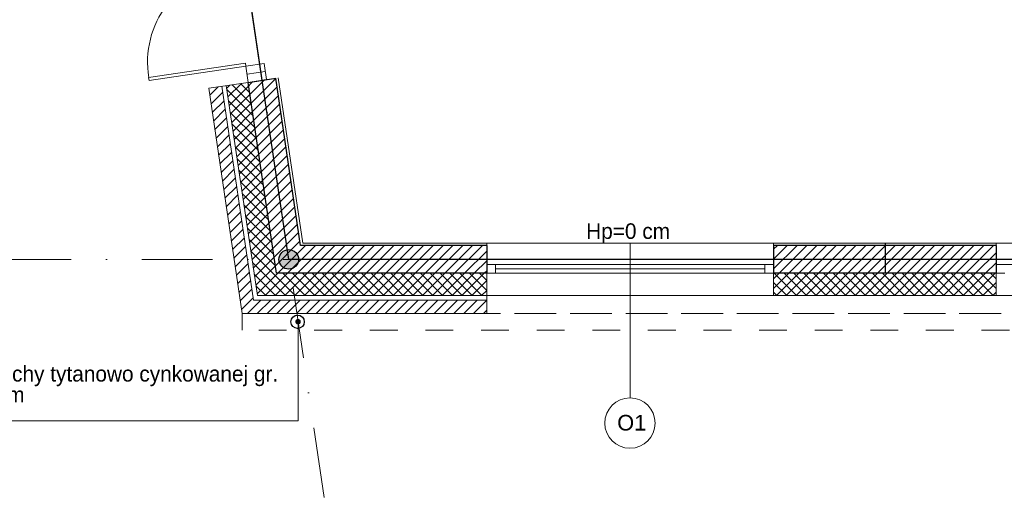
# Model space of a CAD drawing. Header units: metres. Extents: x -10951 to 10441, y -17253 to 1447.
# Tile 21 of 54: x -10374 to -9488, y -15147 to -14708. Entities that reach past the tile are written whole.
import ezdxf
from ezdxf.enums import TextEntityAlignment as Align

# ---------------------------------------------------------------- set-up
doc = ezdxf.new("R2010")
doc.units = ezdxf.units.M
doc.header["$MEASUREMENT"] = 0
for name, pattern in [('8', [0.5, 0.25, -0.25]), ('ACAD_ISO02W100', [15, 12, -3]), ('CONTINOUS', [0]), ('DASHDOT', [25.4, 12.7, -6.35, 0, -6.35])]:
    doc.linetypes.add(name, pattern=pattern)
doc.layers.get('0').update_dxf_attribs({"color": 8})
for name, color, linetype, lineweight in [('#elektryczne', 8, 'Continuous', 20), ('A_B.CIENKIE', 8, 'Continuous', 9), ('A_DRZWI', 8, 'Continuous', 5), ('A_HACZE', 8, 'Continuous', 5), ('A_OPISY', 8, 'Continuous', 18), ('A_OSIE', 8, 'Continuous', 13), ('A_OZACZENIE DRZWI', 8, 'Continuous', 13), ('A_OZNACZENIA OKIEN', 8, 'Continuous', 13), ('A_PROJEKTOWANE ŚCIANY MUROWANE NOŚNE', 8, 'Continuous', 30), ('A_RS', 8, 'Continuous', 25), ('A_STAL CIENKIE', 8, 'Continuous', 0), ('A_STOLARKA', 8, 'Continuous', 5), ('A_TYNK', 8, 'Continuous', 5), ('A_WYMIARY WEWNETRZNE', 8, 'Continuous', 18), ('EB_ODGROM_INSTALACJA ODGROMOWA', 1, 'Continuous', 30), ('EB_UZIEMIENIE', 1, 'ACAD_ISO02W100', 30)]:
    doc.layers.add(name, color=color, linetype=linetype, lineweight=lineweight)
doc.layers.add('A_OZNACZENIA WARSTW', color=8, linetype='Continuous')
doc.styles.add('ARIAL', font='arial.ttf')
doc.styles.add('m1_romans', font='romans.shx', dxfattribs={"width": 0.8})
doc.styles.add('opisy okien', font='txt', dxfattribs={"height": 15})

# ---------------------------------------------------------------- blocks, each defined once
blk = doc.blocks.new('_Dot')
at = {"color": 0, "linetype": 'ByBlock', "lineweight": -2}
blk.add_line((-0.5, 0), (-1, 0), dxfattribs=at)
at = {"color": 0, "linetype": 'ByBlock', "const_width": 0.5}
blk.add_lwpolyline([(-0.25, 0, 1), (0.25, 0, 1)], format="xyb", close=True, dxfattribs=at)
blk = doc.blocks.new('podkład')
at = {"layer": 'A_B.CIENKIE', "color": 8, "linetype": '8', "ltscale": 50}
blk.add_line((10690.6, -2044.7), (11260.6, -2044.7), dxfattribs=at)
at = {"layer": 'A_DRZWI', "color": 8, "ltscale": 2}
blk.add_line((10475.22, -1829.94), (10491.54, -1827.52), dxfattribs=at)
for points in [[(10387.11, -1835.63), (10386.67, -1832.66), (10473.72, -1819.77), (10474.16, -1822.74)], [(10490.48, -1820.33), (10492.61, -1834.72), (10476.29, -1837.14), (10474.16, -1822.74)]]:
    blk.add_lwpolyline(points, close=True, dxfattribs=at)
blk.add_arc((10471.98, -1819.32), 86.32, 97.32072, 188.88339, dxfattribs=at)
at = {"layer": 'A_HACZE', "color": 8, "linetype": 'Continuous'}
for p, q in [((10449.3, -1841.13), (10441.62, -1848.8)), ((10459.67, -1839.59), (10456.84, -1842.43)), ((10470.04, -1838.06), (10457.98, -1850.13)), ((10476.73, -1840.21), (10459.12, -1857.83)), ((10479.2, -1856.89), (10461.62, -1839.31)), ((10477.66, -1846.51), (10469.32, -1838.17)), ((10480.42, -1836.52), (10474.63, -1842.31)), ((10490.79, -1834.99), (10475.77, -1850.01)), ((10501.02, -1833.6), (10476.91, -1857.71)), ((10502.16, -1841.3), (10478.05, -1865.41)), ((10453.33, -1845.94), (10442.76, -1856.5)), ((10480.73, -1867.26), (10457, -1843.53)), ((10477.87, -1847.91), (10460.26, -1865.53)), ((10503.3, -1849), (10479.19, -1873.11)), ((10454.47, -1853.64), (10443.9, -1864.2)), ((10482.27, -1877.63), (10458.54, -1853.9)), ((10479.01, -1855.61), (10461.4, -1873.22)), ((10504.44, -1856.7), (10480.33, -1880.81)), ((10455.61, -1861.34), (10445.04, -1871.9)), ((10483.8, -1888.01), (10460.07, -1864.28)), ((10480.15, -1863.31), (10462.54, -1880.92)), ((10505.58, -1864.4), (10481.47, -1888.51)), ((10456.75, -1869.03), (10446.18, -1879.6)), ((10457.89, -1876.73), (10447.32, -1887.3)), ((10485.34, -1898.38), (10461.61, -1874.65)), ((10481.29, -1871.01), (10463.68, -1888.62)), ((10506.72, -1872.1), (10482.61, -1896.21)), ((10459.03, -1884.43), (10448.46, -1895)), ((10486.87, -1908.76), (10463.14, -1885.03)), ((10482.43, -1878.71), (10464.82, -1896.32)), ((10507.86, -1879.79), (10483.75, -1903.91)), ((10460.17, -1892.13), (10449.6, -1902.7)), ((10483.57, -1886.41), (10465.95, -1904.02)), ((10484.71, -1894.11), (10467.09, -1911.72)), ((10509, -1887.49), (10484.89, -1911.61)), ((10461.31, -1899.83), (10450.74, -1910.4)), ((10488.41, -1919.13), (10464.68, -1895.4)), ((10485.85, -1901.81), (10468.23, -1919.42)), ((10510.14, -1895.19), (10486.03, -1919.31)), ((10511.28, -1902.89), (10487.17, -1927.01)), ((10462.45, -1907.53), (10451.88, -1918.1)), ((10489.94, -1929.51), (10466.21, -1905.78)), ((10486.98, -1909.51), (10469.37, -1927.12)), ((10512.42, -1910.59), (10488.3, -1934.7)), ((10463.58, -1915.23), (10453.02, -1925.8)), ((10491.48, -1939.88), (10467.75, -1916.15)), ((10488.12, -1917.21), (10470.51, -1934.82)), ((10513.56, -1918.29), (10489.44, -1942.4)), ((10464.72, -1922.93), (10454.16, -1933.5)), ((10493.02, -1950.26), (10469.29, -1926.52)), ((10489.26, -1924.91), (10471.65, -1942.52)), ((10514.7, -1925.99), (10490.58, -1950.1)), ((10465.86, -1930.63), (10455.3, -1941.2)), ((10467, -1938.33), (10456.44, -1948.89)), ((10494.55, -1960.63), (10470.82, -1936.9)), ((10490.4, -1932.61), (10472.79, -1950.22)), ((10515.84, -1933.69), (10491.72, -1957.8)), ((10468.14, -1946.03), (10457.58, -1956.59)), ((10496.09, -1971), (10472.36, -1947.27)), ((10491.54, -1940.3), (10473.93, -1957.92)), ((10516.98, -1941.39), (10492.86, -1965.5)), ((10469.28, -1953.73), (10458.72, -1964.29)), ((10492.68, -1948), (10475.07, -1965.62)), ((10493.82, -1955.7), (10476.21, -1973.31)), ((10518.12, -1949.09), (10494, -1973.2)), ((10470.42, -1961.43), (10459.86, -1971.99)), ((10497.62, -1981.38), (10473.89, -1957.65)), ((10494.96, -1963.4), (10477.35, -1981.01)), ((10519.26, -1956.79), (10495.14, -1980.9)), ((10520.39, -1964.49), (10496.28, -1988.6)), ((10471.56, -1969.12), (10461, -1979.69)), ((10499.16, -1991.75), (10475.43, -1968.02)), ((10496.1, -1971.1), (10478.49, -1988.71)), ((10521.53, -1972.19), (10497.42, -1996.3)), ((10472.7, -1976.82), (10462.14, -1987.39)), ((10500.69, -2002.13), (10476.96, -1978.4)), ((10497.24, -1978.8), (10479.63, -1996.41)), ((10522.67, -1979.88), (10498.56, -2004)), ((10473.84, -1984.52), (10463.27, -1995.09)), ((10518.43, -2028.7), (10478.5, -1988.77)), ((10498.38, -1986.5), (10480.77, -2004.11)), ((10527.7, -1983.7), (10502.7, -2008.7)), ((10536.54, -1983.7), (10511.54, -2008.7)), ((10545.38, -1983.7), (10520.38, -2008.7)), ((10554.21, -1983.7), (10529.21, -2008.7)), ((10563.05, -1983.7), (10538.05, -2008.7)), ((10571.89, -1983.7), (10546.89, -2008.7)), ((10580.73, -1983.7), (10555.73, -2008.7)), ((10589.57, -1983.7), (10564.57, -2008.7)), ((10598.41, -1983.7), (10573.41, -2008.7)), ((10607.25, -1983.7), (10582.25, -2008.7)), ((10616.09, -1983.7), (10591.09, -2008.7)), ((10624.93, -1983.7), (10599.93, -2008.7)), ((10633.76, -1983.7), (10608.76, -2008.7)), ((10642.6, -1983.7), (10617.6, -2008.7)), ((10651.44, -1983.7), (10626.44, -2008.7)), ((10660.28, -1983.7), (10635.28, -2008.7)), ((10669.12, -1983.7), (10644.12, -2008.7)), ((10677.96, -1983.7), (10652.96, -2008.7)), ((10686.8, -1983.7), (10661.8, -2008.7)), ((10690.6, -1988.73), (10670.64, -2008.7)), ((10969.64, -1983.7), (10948.6, -2004.74)), ((10960.8, -1983.7), (10948.6, -1995.9)), ((10951.96, -1983.7), (10948.6, -1987.06)), ((10978.48, -1983.7), (10953.48, -2008.7)), ((10987.32, -1983.7), (10962.32, -2008.7)), ((10996.16, -1983.7), (10971.16, -2008.7)), ((11005, -1983.7), (10980, -2008.7)), ((11013.83, -1983.7), (10988.83, -2008.7)), ((11022.67, -1983.7), (10997.67, -2008.7)), ((11031.51, -1983.7), (11006.51, -2008.7)), ((11040.35, -1983.7), (11015.35, -2008.7)), ((11049.19, -1983.7), (11024.19, -2008.7)), ((11058.03, -1983.7), (11033.03, -2008.7)), ((11066.87, -1983.7), (11041.87, -2008.7)), ((11075.71, -1983.7), (11050.71, -2008.7)), ((11084.54, -1983.7), (11059.54, -2008.7)), ((11093.38, -1983.7), (11068.38, -2008.7)), ((11102.22, -1983.7), (11077.22, -2008.7)), ((11111.06, -1983.7), (11086.06, -2008.7)), ((11119.9, -1983.7), (11094.9, -2008.7)), ((11128.74, -1983.7), (11103.74, -2008.7)), ((11137.58, -1983.7), (11112.58, -2008.7)), ((11146.42, -1983.7), (11121.42, -2008.7)), ((11148.6, -1990.35), (11130.26, -2008.7)), ((10474.98, -1992.22), (10464.41, -2002.79)), ((10476.12, -1999.92), (10465.55, -2010.49)), ((10509.59, -2028.7), (10480.03, -1999.15)), ((10499.52, -1994.2), (10481.91, -2011.81)), ((10690.6, -1997.57), (10679.48, -2008.7)), ((11148.6, -1999.19), (11139.09, -2008.7)), ((10477.26, -2007.62), (10466.69, -2018.19)), ((10500.75, -2028.7), (10481.57, -2009.52)), ((10500.66, -2001.9), (10483.05, -2019.51)), ((10502.7, -2008.7), (10484.19, -2027.21)), ((10511.54, -2008.7), (10491.54, -2028.7)), ((10520.38, -2008.7), (10500.38, -2028.7)), ((10527.27, -2028.7), (10507.27, -2008.7)), ((10529.22, -2008.7), (10509.22, -2028.7)), ((10536.1, -2028.7), (10516.1, -2008.7)), ((10538.05, -2008.7), (10518.05, -2028.7)), ((10544.94, -2028.7), (10524.94, -2008.7)), ((10546.89, -2008.7), (10526.89, -2028.7)), ((10553.78, -2028.7), (10533.78, -2008.7)), ((10555.73, -2008.7), (10535.73, -2028.7)), ((10562.62, -2028.7), (10542.62, -2008.7)), ((10564.57, -2008.7), (10544.57, -2028.7)), ((10571.46, -2028.7), (10551.46, -2008.7)), ((10573.41, -2008.7), (10553.41, -2028.7)), ((10580.3, -2028.7), (10560.3, -2008.7)), ((10582.25, -2008.7), (10562.25, -2028.7)), ((10589.14, -2028.7), (10569.14, -2008.7)), ((10591.09, -2008.7), (10571.09, -2028.7)), ((10597.98, -2028.7), (10577.98, -2008.7)), ((10599.93, -2008.7), (10579.93, -2028.7)), ((10606.81, -2028.7), (10586.81, -2008.7)), ((10608.77, -2008.7), (10588.77, -2028.7)), ((10615.65, -2028.7), (10595.65, -2008.7)), ((10617.6, -2008.7), (10597.6, -2028.7)), ((10624.49, -2028.7), (10604.49, -2008.7)), ((10626.44, -2008.7), (10606.44, -2028.7)), ((10633.33, -2028.7), (10613.33, -2008.7)), ((10635.28, -2008.7), (10615.28, -2028.7)), ((10642.17, -2028.7), (10622.17, -2008.7)), ((10644.12, -2008.7), (10624.12, -2028.7)), ((10651.01, -2028.7), (10631.01, -2008.7)), ((10652.96, -2008.7), (10632.96, -2028.7)), ((10659.85, -2028.7), (10639.85, -2008.7)), ((10661.8, -2008.7), (10641.8, -2028.7)), ((10668.69, -2028.7), (10648.69, -2008.7)), ((10670.64, -2008.7), (10650.64, -2028.7)), ((10677.52, -2028.7), (10657.52, -2008.7)), ((10679.48, -2008.7), (10659.48, -2028.7)), ((10686.36, -2028.7), (10666.36, -2008.7)), ((10688.32, -2008.7), (10668.32, -2028.7)), ((10690.6, -2024.1), (10675.2, -2008.7)), ((10690.6, -2015.26), (10684.04, -2008.7)), ((10690.6, -2006.41), (10688.31, -2008.7)), ((10962.32, -2008.7), (10948.6, -2022.41)), ((10953.48, -2008.7), (10948.6, -2013.58)), ((10969.21, -2028.7), (10949.21, -2008.7)), ((10971.16, -2008.7), (10951.16, -2028.7)), ((10978.04, -2028.7), (10958.04, -2008.7)), ((10980, -2008.7), (10960, -2028.7)), ((10986.88, -2028.7), (10966.88, -2008.7)), ((10988.84, -2008.7), (10968.84, -2028.7)), ((10995.72, -2028.7), (10975.72, -2008.7)), ((10997.68, -2008.7), (10977.68, -2028.7)), ((11004.56, -2028.7), (10984.56, -2008.7)), ((11006.51, -2008.7), (10986.51, -2028.7)), ((11013.4, -2028.7), (10993.4, -2008.7)), ((11015.35, -2008.7), (10995.35, -2028.7)), ((11022.24, -2028.7), (11002.24, -2008.7)), ((11024.19, -2008.7), (11004.19, -2028.7)), ((11031.08, -2028.7), (11011.08, -2008.7)), ((11033.03, -2008.7), (11013.03, -2028.7)), ((11039.92, -2028.7), (11019.92, -2008.7)), ((11041.87, -2008.7), (11021.87, -2028.7)), ((11048.75, -2028.7), (11028.75, -2008.7)), ((11050.71, -2008.7), (11030.71, -2028.7)), ((11057.59, -2028.7), (11037.59, -2008.7)), ((11059.55, -2008.7), (11039.55, -2028.7)), ((11066.43, -2028.7), (11046.43, -2008.7)), ((11068.39, -2008.7), (11048.39, -2028.7)), ((11075.27, -2028.7), (11055.27, -2008.7)), ((11077.22, -2008.7), (11057.22, -2028.7)), ((11084.11, -2028.7), (11064.11, -2008.7)), ((11086.06, -2008.7), (11066.06, -2028.7)), ((11092.95, -2028.7), (11072.95, -2008.7)), ((11094.9, -2008.7), (11074.9, -2028.7)), ((11101.79, -2028.7), (11081.79, -2008.7)), ((11103.74, -2008.7), (11083.74, -2028.7)), ((11110.63, -2028.7), (11090.63, -2008.7)), ((11112.58, -2008.7), (11092.58, -2028.7)), ((11119.47, -2028.7), (11099.47, -2008.7)), ((11121.42, -2008.7), (11101.42, -2028.7)), ((11128.3, -2028.7), (11108.3, -2008.7)), ((11130.26, -2008.7), (11110.26, -2028.7)), ((11137.14, -2028.7), (11117.14, -2008.7)), ((11139.1, -2008.7), (11119.1, -2028.7)), ((11145.98, -2028.7), (11125.98, -2008.7)), ((11147.94, -2008.7), (11127.94, -2028.7)), ((11148.6, -2022.48), (11134.82, -2008.7)), ((11148.6, -2013.64), (11143.66, -2008.7)), ((11148.6, -2008.03), (11147.93, -2008.7)), ((10478.4, -2015.32), (10467.83, -2025.89)), ((10690.6, -2015.25), (10677.15, -2028.7)), ((10960.37, -2028.7), (10948.6, -2016.93)), ((11148.6, -2016.87), (11136.77, -2028.7)), ((10479.54, -2023.02), (10468.97, -2033.59)), ((10491.91, -2028.7), (10483.11, -2019.89)), ((10690.6, -2024.09), (10685.99, -2028.7)), ((10951.53, -2028.7), (10948.6, -2025.77)), ((11148.6, -2025.71), (11145.61, -2028.7)), ((10480.68, -2030.72), (10470.11, -2041.29)), ((10487.54, -2032.7), (10475.54, -2044.7)), ((10496.38, -2032.7), (10484.38, -2044.7)), ((10505.21, -2032.7), (10493.21, -2044.7)), ((10514.05, -2032.7), (10502.05, -2044.7)), ((10522.89, -2032.7), (10510.89, -2044.7)), ((10531.73, -2032.7), (10519.73, -2044.7)), ((10540.57, -2032.7), (10528.57, -2044.7)), ((10549.41, -2032.7), (10537.41, -2044.7)), ((10558.25, -2032.7), (10546.25, -2044.7)), ((10567.09, -2032.7), (10555.09, -2044.7)), ((10575.93, -2032.7), (10563.93, -2044.7)), ((10584.76, -2032.7), (10572.76, -2044.7)), ((10593.6, -2032.7), (10581.6, -2044.7)), ((10602.44, -2032.7), (10590.44, -2044.7)), ((10611.28, -2032.7), (10599.28, -2044.7)), ((10620.12, -2032.7), (10608.12, -2044.7)), ((10628.96, -2032.7), (10616.96, -2044.7)), ((10637.8, -2032.7), (10625.8, -2044.7)), ((10646.64, -2032.7), (10634.64, -2044.7)), ((10655.48, -2032.7), (10643.48, -2044.7)), ((10664.31, -2032.7), (10652.31, -2044.7)), ((10673.15, -2032.7), (10661.15, -2044.7)), ((10681.99, -2032.7), (10669.99, -2044.7)), ((10690.6, -2032.93), (10678.83, -2044.7)), ((10690.6, -2041.77), (10687.67, -2044.7))]:
    blk.add_line(p, q, dxfattribs=at)
at = {"layer": 'A_OPISY', "color": 8, "linetype": 'CONTINOUS', "ltscale": 0.1}
blk.add_lwpolyline([(10520.99, -2057.2), (10520.99, -2141.18), (10037.65, -2141.18)], dxfattribs=at)
at = {"layer": 'A_OSIE', "color": 8, "linetype": 'DASHDOT', "ltscale": 5}
for p, q in [((10563.06, -2335.96), (10339.57, -828.6)), ((14256.99, -1996.2), (10108.73, -1996.2))]:
    blk.add_line(p, q, dxfattribs=at)
at = {"layer": 'A_OZNACZENIA OKIEN', "color": 8}
blk.add_line((10819.6, -2120.21), (10819.6, -1981.7), dxfattribs=at)
at = {"layer": 'A_OZNACZENIA WARSTW', "color": 8, "linetype": 'Continuous'}
blk.add_line((11049.12, -2008.7), (11049.12, -1981.7), dxfattribs=at)
at = {"layer": 'A_PROJEKTOWANE ŚCIANY MUROWANE NOŚNE', "color": 8}
for p, q in [((10476.29, -1837.14), (10501.02, -1833.48)), ((10501.68, -2008.7), (10476.29, -1837.14)), ((10523.25, -1983.7), (10501.02, -1833.47)), ((10690.6, -1983.7), (10523.25, -1983.7)), ((10690.6, -1983.7), (10690.6, -2008.7)), ((11148.6, -1983.7), (10948.6, -1983.7)), ((10948.6, -1983.7), (10948.6, -2008.7)), ((11148.6, -1983.7), (11148.6, -2008.7)), ((10690.6, -2008.7), (10501.68, -2008.7)), ((11148.6, -2008.7), (10948.6, -2008.7))]:
    blk.add_line(p, q, dxfattribs=at)
at = {"layer": 'A_RS', "color": 8, "lineweight": 25}
blk.add_circle((10520.62, -2052.25), 6, dxfattribs=at)
at = {"layer": 'A_STAL CIENKIE', "color": 8, "linetype": '8', "ltscale": 100}
for p, q in [((10470.62, -2059.7), (10470.62, -2044.7)), ((10470.62, -2044.7), (13910.62, -2044.7)), ((13910.62, -2059.7), (10470.62, -2059.7))]:
    blk.add_line(p, q, dxfattribs=at)
at = {"layer": 'A_STOLARKA', "color": 8}
for p, q in [((10690.6, -2028.7), (10690.6, -1981.7)), ((10690.6, -1981.7), (10948.6, -1981.7)), ((10948.6, -1981.7), (10948.6, -2028.7)), ((11260.6, -1981.7), (11148.6, -1981.7)), ((11148.6, -1981.7), (11148.6, -2028.7)), ((10948.6, -2000.7), (10690.6, -2000.7)), ((10690.6, -2008.7), (10690.6, -2000.7)), ((10690.6, -2000.7), (10698.6, -2000.7)), ((10698.6, -2000.7), (10698.6, -2008.7)), ((10940.6, -2008.7), (10940.6, -2000.7)), ((10940.6, -2000.7), (10948.6, -2000.7)), ((10948.6, -2000.7), (10948.6, -2008.7)), ((11148.6, -2000.7), (11260.6, -2000.7)), ((11156.6, -2000.7), (11148.6, -2000.7)), ((11148.6, -2000.7), (11148.6, -2008.7)), ((10940.6, -2008.7), (10690.6, -2008.7)), ((10698.6, -2008.7), (10690.6, -2008.7)), ((10940.6, -2004.7), (10698.6, -2004.7)), ((10948.6, -2008.7), (10940.6, -2008.7)), ((10948.6, -2008.7), (10944.6, -2008.7)), ((11148.6, -2008.7), (11152.6, -2008.7)), ((11148.6, -2008.7), (11156.6, -2008.7)), ((10948.6, -2028.7), (10690.6, -2028.7)), ((11148.6, -2028.7), (11260.6, -2028.7))]:
    blk.add_line(p, q, dxfattribs=at)
at = {"layer": 'A_TYNK', "color": 8, "linetype": 'Continuous'}
for p, q in [((10476.29, -1837.14), (10440.67, -1842.41)), ((10480.97, -2032.7), (10452.55, -1840.65)), ((10484.42, -2028.7), (10456.5, -1840.06)), ((10484.42, -2028.7), (10456.5, -1840.06)), ((10525.17, -1981.7), (10503.18, -1833.15)), ((10470.62, -2044.7), (10440.67, -1842.41)), ((10690.6, -1981.7), (10525.17, -1981.7)), ((11148.6, -1981.7), (10948.6, -1981.7)), ((10690.6, -2032.7), (10480.97, -2032.7)), ((10690.6, -2028.7), (10484.42, -2028.7)), ((10690.6, -2028.7), (10484.42, -2028.7)), ((10690.6, -2044.7), (10690.6, -2028.7)), ((11148.6, -2028.7), (10948.6, -2028.7)), ((11148.6, -2028.7), (10948.6, -2028.7)), ((10690.6, -2044.7), (10470.62, -2044.7))]:
    blk.add_line(p, q, dxfattribs=at)
at = {"layer": 'A_WYMIARY WEWNETRZNE', "color": 8, "linetype": 'Continuous'}
blk.add_circle((10819.42, -2143.28), 22.63, dxfattribs=at)
at = {"layer": 'A_OPISY', "color": 8, "linetype": 'CONTINOUS', "ltscale": 0.1, "xscale": 5, "yscale": 5, "zscale": 5, "rotation": 90}
blk.add_blockref('_Dot', (10520.99, -2052.2), dxfattribs=at)
at = {"layer": 'A_OPISY', "color": 8, "linetype": 'Continuous', "lineweight": 18, "style": 'opisy okien'}
for s, p in [(' z blachy tytanowo cynkowanej gr.', (10219.09, -2105.96)), ('0.8mm w kolorze grafitowym', (10037.84, -2124.76))]:
    blk.add_text(s, height=14, dxfattribs=at).set_placement(p)
at = {"layer": 'A_OZACZENIE DRZWI', "color": 8, "ltscale": 0.1, "style": 'm1_romans', "width": 0.8}
for rotation, p in [(98.48606, (12735.07, -773.13)), (359.99999, (12573.8, -1012.7)), (89.99999, (11565.29, -1150.14)), (89.99999, (11872.29, -1150.14)), (89.99999, (12230.03, -1245.64)), (89.99999, (12385.87, -1249.44)), (89.99999, (11565.29, -1370.89)), (89.99999, (11872.29, -1370.89)), (89.99999, (12230.03, -1370.89)), (89.99999, (12389.3, -1370.89)), (89.99999, (11748.79, -1556.15)), (89.99999, (11986.6, -1556.15)), (89.99999, (12389.3, -1556.15)), (359.99999, (12235.05, -1664.2)), (359.99999, (12235.05, -1880.2)), (89.99999, (11745.78, -2001.94))]:
    blk.add_attdef('SZEROKOSC', text='', height=10, rotation=rotation, dxfattribs=at).set_placement(p, align=Align.BOTTOM_CENTER)
for rotation, p in [(98.48606, (12738.56, -773.47)), (359.99999, (12572.95, -1016.09)), (89.99999, (11568.68, -1150.99)), (89.99999, (11875.68, -1150.99)), (89.99999, (12233.42, -1246.49)), (89.99999, (12389.27, -1250.29)), (89.99999, (11568.68, -1371.74)), (89.99999, (11875.68, -1371.74)), (89.99999, (12233.42, -1371.74)), (89.99999, (12392.69, -1371.74)), (89.99999, (11752.19, -1557)), (89.99999, (11990, -1557)), (89.99999, (12392.69, -1557)), (359.99999, (12234.2, -1667.59)), (359.99999, (12234.2, -1883.59)), (89.99999, (11749.18, -2002.79))]:
    blk.add_attdef('WYSOKOSC', text='', height=10, rotation=rotation, dxfattribs=at).set_placement(p, align=Align.TOP_CENTER)
at = {"layer": 'A_OZNACZENIA OKIEN', "color": 8, "linetype": 'Continuous', "lineweight": 18}
for s, style, p in [('Hp=0 cm', 'opisy okien', (10780.05, -1977.81)), ('O1', 'ARIAL', (10807.99, -2149.94))]:
    blk.add_text(s, height=14, dxfattribs=dict(at, style=style)).set_placement(p)
at = {"layer": 'A_OZNACZENIA OKIEN', "color": 8, "ltscale": 0.1, "style": 'm1_romans', "width": 0.8}
for rotation, p in [(278.86761, (13373.71, -593.04)), (278.86761, (12983.87, -650.74)), (278.86761, (12445.73, -730.4)), (278.86761, (12224.15, -763.19)), (0.00001, (14017.48, -900.03)), (278.86761, (11021.54, -941.2)), (278.86761, (10640.69, -997.57)), (0.00001, (14017.48, -1574.7)), (89.99999, (10819.6, -2080.7)), (89.99999, (11204.6, -2080.7)), (89.99999, (11970.6, -2080.7)), (89.99999, (13175.8, -2080.7)), (89.99999, (13539.8, -2080.7))]:
    blk.add_attdef('SZEROKOSC', text='', height=10, rotation=rotation, dxfattribs=at).set_placement(p, align=Align.BOTTOM_CENTER)
for rotation, p in [(278.86761, (13403.28, -587.56)), (278.86761, (13013.44, -645.27)), (278.86761, (12475.3, -724.92)), (278.86761, (12253.72, -757.72)), (278.86761, (11051.11, -935.72)), (0.00001, (14011.09, -903.42)), (278.86761, (10670.26, -992.09)), (0.00001, (14011.09, -1578.09)), (89.99999, (10823, -2081.55)), (89.99999, (11208, -2081.55)), (89.99999, (11974, -2081.55)), (89.99999, (13179.19, -2081.55)), (89.99999, (13543.19, -2081.55))]:
    blk.add_attdef('WYSOKOSC', text='', height=10, rotation=rotation, dxfattribs=at).set_placement(p, align=Align.TOP_CENTER)
blk = doc.blocks.new('zlacze_spawane')
at = {"layer": 'EB_ODGROM_INSTALACJA ODGROMOWA', "transparency": 33554559}
h = blk.add_hatch(color=256, dxfattribs=at)
edge = h.paths.add_edge_path()
edge.add_arc((0, 0), 72, 0, 360)
at = {"layer": 'EB_ODGROM_INSTALACJA ODGROMOWA'}
blk.add_circle((0, 0), 72, dxfattribs=at)

msp = doc.modelspace()

# ---------------------------------------------------------------- linework, layer by layer
at = {"layer": 'EB_UZIEMIENIE', "linetype": 'Continuous', "lineweight": 30}
for p, q in [((-10131.64, -14923.79), (-10261.42, -14048.46)), ((-6782.86, -14923.79), (-10131.64, -14923.79))]:
    msp.add_line(p, q, dxfattribs=at)

# ---------------------------------------------------------------- block references
at = {"layer": '#elektryczne', "color": 8, "linetype": 'Continuous', "lineweight": 18}
msp.add_blockref('podkład', (-20644.32, -12927.59), dxfattribs=at)
at = {"layer": 'EB_UZIEMIENIE', "color": 240, "true_color": 0xed1f24, "xscale": 0.1224999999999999, "yscale": 0.1224999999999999, "zscale": 0.1224999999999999, "rotation": 269.9042895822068}
msp.add_blockref('zlacze_spawane', (-10131.64, -14923.79), dxfattribs=at)

doc.saveas('drawing.dxf')
